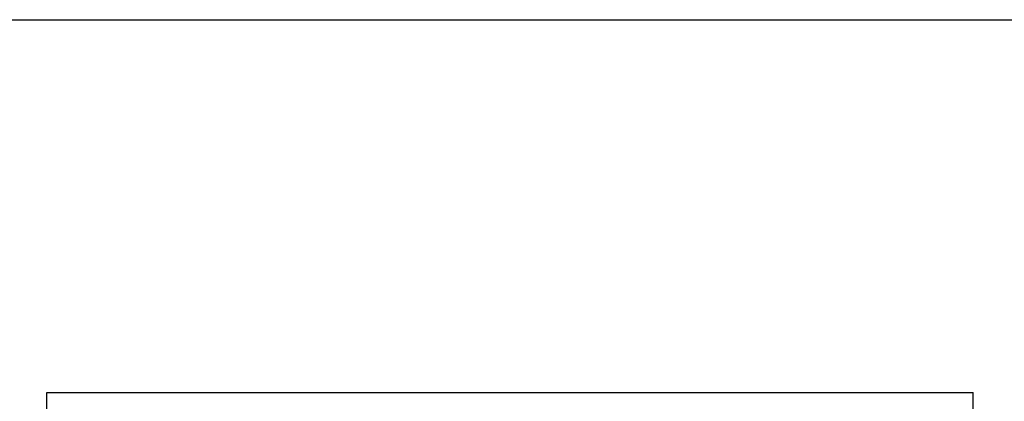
# Model space of a CAD drawing. Header units: millimetres. Extents: x 4897 to 12009, y -3017 to 2708.
# Tile 10 of 86: x 6045 to 6491, y -368 to -195. Entities that reach past the tile are written whole.
import ezdxf

# ---------------------------------------------------------------- set-up
doc = ezdxf.new("R2010")
doc.units = ezdxf.units.MM

msp = doc.modelspace()

# ---------------------------------------------------------------- linework, layer by layer
for p, q in [((6057.28, -661.2), (6057.28, -364.15)), ((6057.28, -364.15), (6477.29, -364.15)), ((6057.28, -661.2), (6057.28, -364.15)), ((6477.29, -661.2), (6477.29, -364.15)), ((6477.29, -661.2), (6477.29, -364.15))]:
    msp.add_line(p, q)
at = {"color": 9, "true_color": 0xd19cc7}
msp.add_lwpolyline([(5136.09, -194.91), (9658.66, -194.91), (9658.66, -711.61), (5136.09, -711.61)], close=True, dxfattribs=at)

doc.saveas('drawing.dxf')
